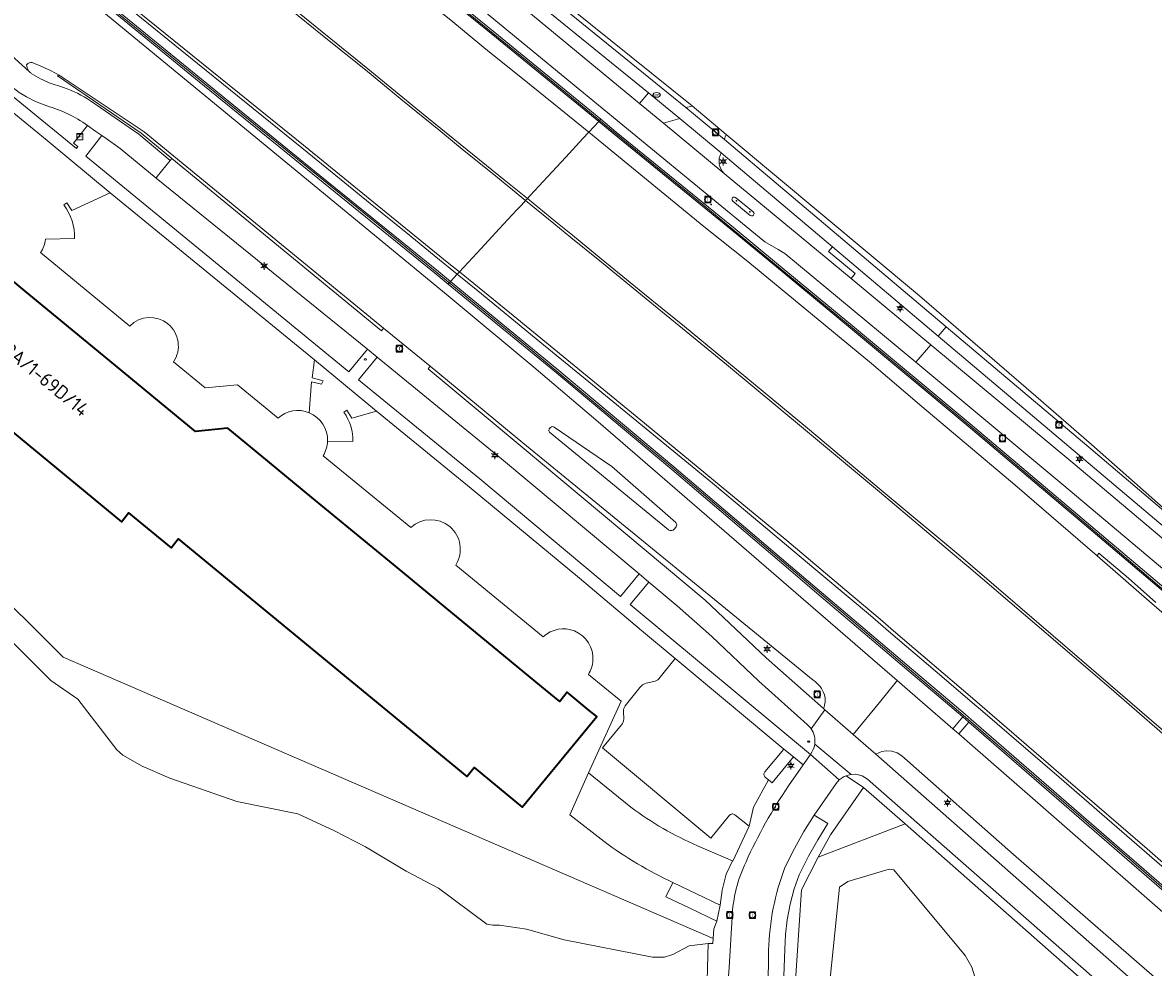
# Model space of a CAD drawing. Header units: metres. Extents: x 140853 to 145288, y 474558 to 480269.
# Tile 11 of 256: x 141622 to 141770, y 476072 to 476196. Entities that reach past the tile are written whole.
import ezdxf
from ezdxf.enums import TextEntityAlignment as Align

# ---------------------------------------------------------------- set-up
doc = ezdxf.new("R2010")
doc.units = ezdxf.units.M
doc.header["$MEASUREMENT"] = 0
for name, color, linetype, lineweight in [('B-WE-GR-BEPLANTING_CULTUUR_HEESTERS-G', 90, 'Continuous', 18), ('B-WE-GR-GRAS_KRUIDENRIJK-G', 80, 'Continuous', 18), ('B-WE-GR-GROENVOORZIENING-G', 80, 'Continuous', 18), ('B-WE-IE-TERREINAFSCHEIDING_KUNSTMATIG_HEKWERK-G', 20, 'IE-TERREINAFSCHEIDING-KUNSTMATIG', 18), ('B-WE-IE-TERREINAFSCHEIDING_KUNSTMATIG_MUUR-G', 90, 'IE-TERREINAFSCHEIDING-KUNSTMATIG-DICHT', 18), ('B-WE-KL-ET_LS_OV_LICHTMAST-S', 190, 'Continuous', 18), ('B-WE-KL-GAS_PUT-S', 30, 'Continuous', 18), ('B-WE-KL-WATER_BRANDLEIDING_PUT-S', 150, 'Continuous', 18), ('B-WE-KW-KUNSTWERK_GELUIDSWERING_SCHERM-G', 170, 'Continuous', 18), ('B-WE-OG-BEBOUWING-G', 7, 'Continuous', 35), ('B-WE-OG-BEBOUWING_HUISNUMMER-T18', 10, 'Continuous', 18), ('B-WE-OG-TERREIN_ERF-G', 7, 'Continuous', 18), ('B-WE-RI-GWA_RIOOLPUT-S', 30, 'Continuous', 18), ('B-WE-VH-VERHARDING_ASFALT-G', 252, 'Continuous', 18), ('B-WE-VH-VERHARDING_BETONSTRAATSTEEN-G', 252, 'Continuous', 18), ('B-WE-VH-VERHARDING_GESLOTEN-G', 7, 'Continuous', 18), ('B-WE-VH-VERHARDING_GRASBETONSTEEN-G', 70, 'Continuous', 18), ('B-WE-VH-VERHARDING_OPEN-G', 252, 'Continuous', 18), ('B-WE-VH-VERHARDING_STRAATBAKSTEEN-G', 252, 'Continuous', 18), ('B-WE-VH-VERHARDING_TEGEL-G', 252, 'Continuous', 18), ('B-WE-VW-VRI-S', 160, 'Continuous', 18), ('X-XX-XX-ALGEMEEN-S', 7, 'Continuous', 18)]:
    doc.layers.add(name, color=color, linetype=linetype, lineweight=lineweight)
doc.styles.add('NLCS-ISO', font='txt')
doc.linetypes.add('IE-TERREINAFSCHEIDING-KUNSTMATIG', pattern='A,4,[82,NLCS.shx,S=0.75,R=90,X=0,Y=0],4,-2', length=10)
doc.linetypes.add('IE-TERREINAFSCHEIDING-KUNSTMATIG-DICHT', pattern='A,8,-1,[82,NLCS.shx,S=0.75,R=90,X=0,Y=0],-1', length=10)

# ---------------------------------------------------------------- blocks, each defined once
blk = doc.blocks.new('SIE-WEG_AFVALBAK_TYPE_01')
for radius in [0.25, 0.156]:
    blk.add_circle((0, 0), radius)
blk = doc.blocks.new('SKL-VRI_TERREINKAST-SO')
at = {"lineweight": 18}
for points in [[(-2, 2), (2, 2), (2, 1.68), (-2, 1.68)], [(-2, 1.52), (2, 1.52), (2, -2), (-2, -2)]]:
    blk.add_lwpolyline(points, close=True, dxfattribs=at)
at = {"lineweight": 18, "style": 'NLCS-ISO'}
blk.add_text('vri', height=1.8, dxfattribs=at).set_placement((0, 0), align=Align.MIDDLE_CENTER)
blk = doc.blocks.new('B-SIE-WEG_LICHTMAST-SO')
at = {"ltscale": 0.1}
for p, q in [((-1.1, 0.63), (-2.19, 1.27)), ((0, 1.27), (0, 2.53)), ((1.1, 0.63), (2.19, 1.27)), ((-1.1, -0.63), (-2.19, -1.27)), ((0, -1.27), (0, -2.53)), ((1.1, -0.63), (2.19, -1.27))]:
    blk.add_line(p, q, dxfattribs=at)
at = {"flags": 128}
for points in [[(-1.16, 0.5), (1.16, 0.5)], [(-1.16, -0.5), (1.16, -0.5)]]:
    blk.add_lwpolyline(points, dxfattribs=at)
at = {"ltscale": 0.1}
blk.add_circle((0, 0), 1.27, dxfattribs=at)
at = {"style": 'NLCS-ISO'}
blk.add_attdef('TYPE', text='', height=1.8, dxfattribs=at).set_placement((0, 2.53), align=Align.BOTTOM_CENTER)
blk = doc.blocks.new('SIE-WEG_STRAATPOT_BRANDKRAAN-SO')
blk.add_ellipse((0, 0), major_axis=(-0.729, 0), ratio=0.685994)
at = {"style": 'NLCS-ISO'}
blk.add_text('BR', height=0.4, dxfattribs=at).set_placement((-0.3, -0.15))
blk = doc.blocks.new('SRI-PUT_INSPECTIE-SO')
at = {"lineweight": -3, "flags": 128}
blk.add_lwpolyline([(-2, -2), (2, -2), (2, 2), (-2, 2)], close=True, dxfattribs=at)
at = {"lineweight": -3, "ltscale": 1.5}
blk.add_circle((0, 0), 2, dxfattribs=at)
at = {"ltscale": 0.1, "style": 'NLCS-ISO'}
blk.add_text('I', height=2.5, dxfattribs=at).set_placement((0, -0.01), align=Align.MIDDLE_CENTER)
blk = doc.blocks.new('SKL-GAS_PUT-SO')
at = {"color": 0, "linetype": 'ByBlock', "lineweight": 18}
blk.add_ellipse((0, 0), major_axis=(2.5, 0), ratio=0.601255, dxfattribs=at)
at = {"color": 0, "linetype": 'ByBlock', "lineweight": 18, "style": 'NLCS-ISO'}
blk.add_text('gas', height=1.8, dxfattribs=at).set_placement((0.12, 0.3), align=Align.MIDDLE_CENTER)

msp = doc.modelspace()

# ---------------------------------------------------------------- linework, layer by layer
at = {"layer": 'B-WE-GR-BEPLANTING_CULTUUR_HEESTERS-G', "ltscale": 0.2, "flags": 128}
for points in [[(141630.608, 476182.599, 0.0882889), (141625.307, 476185.147), (141625.307, 476185.147), (141623.837, 476185.723), (141622.623, 476186.326), (141621.694, 476186.907), (141619.389, 476188.712), (141618.145, 476189.509), (141618.145, 476189.509, 0.1070244), (141616.426, 476190.117), (141616.426, 476190.117), (141616.316, 476190.129), (141616.206, 476190.139), (141629.164, 476179.594), (141629.171, 476179.602), (141629.377, 476179.848), (141628.797, 476180.299), (141630.608, 476182.599)], [(141704.101, 476122.861), (141701.652, 476119.929), (141725.232, 476100.313), (141725.232, 476100.313, 0.1294594), (141725.801, 476101.635), (141725.801, 476101.635, 0.1913469), (141725.327, 476103.684), (141725.327, 476103.684, 0.0647812), (141724.819, 476104.241), (141724.819, 476104.241), (141718.486, 476109.905), (141712.318, 476115.748), (141707.818, 476119.768), (141704.101, 476122.861)]]:
    msp.add_lwpolyline(points, format="xyb", close=True, dxfattribs=at)
for points in [[(141639.594, 476175.704), (141634.891, 476179.59), (141633.054, 476180.88), (141632.505, 476181.266), (141630.399, 476178.581), (141630.881, 476178.186), (141664.82, 476150.357), (141667.263, 476153.346), (141639.594, 476175.704)], [(141668.529, 476152.292), (141666.104, 476149.316), (141681.949, 476136.365), (141700.386, 476120.978), (141702.832, 476123.944), (141684.789, 476138.973), (141668.529, 476152.292)], [(141737.621, 476091.216), (141732.189, 476095.997), (141727.879, 476089.794), (141726.231, 476086.891), (141737.621, 476091.216)]]:
    msp.add_lwpolyline(points, close=True, dxfattribs=at)
at = {"layer": 'B-WE-GR-GRAS_KRUIDENRIJK-G', "ltscale": 0.2, "flags": 128}
for points in [[(141709.774, 476185.149), (141678.061, 476210.676), (141677.8, 476210.24), (141708.932, 476184.946), (141708.932, 476184.946, 0.043694), (141709.774, 476185.149)], [(141676.662, 476207.042), (141688.863, 476197.024), (141702.879, 476185.462), (141704.027, 476186.854), (141689.729, 476198.478), (141676.914, 476208.939), (141676.914, 476208.939, 0.2983529), (141676.662, 476207.042)], [(141713.991, 476180.739), (141743.012, 476156.24), (141761.694, 476140.491), (141780.444, 476124.613), (141762.017, 476140.873), (141754.739, 476147.193), (141739.528, 476160.313), (141714.224, 476181.435), (141714.224, 476181.435, 0.0297269), (141713.991, 476180.739)], [(141730.589, 476162.586), (141741.009, 476153.918), (141759.844, 476138.251), (141778.441, 476122.593), (141784.046, 476117.893), (141784.046, 476117.893, 0.0156529), (141788.905, 476115.665), (141788.905, 476115.665), (141779.519, 476123.341), (141741.964, 476155.025), (141728.107, 476166.725), (141727.624, 476166.087), (141731.081, 476163.241), (141730.589, 476162.586)]]:
    msp.add_lwpolyline(points, format="xyb", close=True, dxfattribs=at)
for points in [[(141676.258, 476163.144), (141660.748, 476175.692), (141645.258, 476188.306), (141631.082, 476199.913), (141630.521, 476199.268), (141660.04, 476174.981), (141678.08, 476160.085), (141689.042, 476150.975), (141697.448, 476143.843), (141736.598, 476109.972), (141743.889, 476103.665), (141745.205, 476105.223), (141737.558, 476111.681), (141726.095, 476121.417), (141722.349, 476124.599), (141707.08, 476137.579), (141691.739, 476150.435), (141677.831, 476161.853), (141676.258, 476163.144)], [(141746.352, 476072.471), (141745.499, 476073.989), (141736.138, 476085.213), (141735.562, 476085.31), (141730.15, 476083.677), (141729.06, 476082.941), (141727.807, 476070.994), (141730.245, 476071.136), (141730.487, 476068.305), (141725.134, 476067.758), (141725.218, 476066.528), (141737.368, 476067.934), (141743.234, 476068.797), (141743.357, 476067.734), (141747.096, 476068.239), (141746.954, 476070.5), (141746.352, 476072.471)]]:
    msp.add_lwpolyline(points, close=True, dxfattribs=at)
for points in [[(141618.707, 476117.049), (141625.827, 476110.002), (141629.379, 476107.543), (141634.46, 476100.922), (141635.232, 476100.227), (141637.784, 476098.76), (141641.379, 476097.19), (141650.151, 476094.162), (141658.161, 476092.558), (141662.971, 476090.328), (141667.018, 476088.204), (141672.335, 476085.056), (141676.571, 476082.826), (141682.872, 476078.102), (141683.691, 476077.957), (141684.545, 476077.986), (141688.098, 476077.468), (141693.009, 476076.066), (141704.552, 476073.777), (141706.122, 476073.812), (141707.223, 476074.119), (141709.369, 476075.289), (141711.854, 476075.58), (141712.473, 476075.568), (141712.518, 476076.229), (141627.431, 476113.044), (141583.698, 476156.555)], [(141711.615, 476067.574), (141711.854, 476075.58), (141711.854, 476075.58), (141709.369, 476075.289), (141707.223, 476074.119), (141706.122, 476073.812), (141704.552, 476073.777), (141693.009, 476076.066), (141688.098, 476077.468), (141684.545, 476077.986), (141683.691, 476077.957), (141682.872, 476078.102), (141676.571, 476082.826), (141672.335, 476085.056), (141667.018, 476088.204), (141662.971, 476090.328), (141658.161, 476092.558), (141650.151, 476094.162), (141641.379, 476097.19), (141637.784, 476098.76), (141635.232, 476100.227), (141634.46, 476100.922), (141629.379, 476107.543), (141625.827, 476110.002), (141618.707, 476117.049)], [(141776.174, 476078.387), (141761.063, 476091.454), (141745.983, 476104.545), (141745.983, 476104.545), (141744.648, 476103.008), (141746.467, 476101.434), (141754.652, 476094.277), (141821.886, 476035.484)], [(141852.096, 476000), (141751.827, 476087.24), (141737.182, 476100.136), (141736.579, 476100.509), (141735.887, 476100.73), (141735.162, 476100.776), (141734.587, 476100.683), (141734.175, 476100.54), (141733.788, 476100.338), (141733.788, 476100.338), (141767.564, 476070.611), (141820.468, 476024.6)], [(141817.325, 476021.602), (141764.418, 476067.63), (141737.621, 476091.216), (141726.231, 476086.891), (141724.074, 476082.589), (141723.156, 476068.734), (141727.854, 476069.121), (141727.807, 476070.994), (141729.06, 476082.941), (141730.15, 476083.677), (141735.562, 476085.31), (141736.138, 476085.213), (141745.499, 476073.989), (141746.352, 476072.471), (141746.954, 476070.5), (141747.096, 476068.239), (141753.471, 476069.449), (141757.328, 476043.662), (141753.622, 476043.108), (141754.927, 476034.381), (141770.375, 476036.944)]]:
    msp.add_lwpolyline(points, dxfattribs=at)
at = {"layer": 'B-WE-GR-GROENVOORZIENING-G', "ltscale": 0.2, "flags": 128}
for points in [[(141588.864, 476272.27), (141600.054, 476263.252), (141608.398, 476256.334), (141623.914, 476243.65), (141637.902, 476232.233), (141653.353, 476219.63), (141668.886, 476207.021), (141684.411, 476194.358), (141697.803, 476183.399), (141699.83, 476181.74), (141715.383, 476169.059), (141720.809, 476164.595), (141730.752, 476156.388), (141746.135, 476143.565), (141761.38, 476130.69), (141772.867, 476120.959)], [(141776.563, 476120.249), (141758.141, 476135.719), (141739.036, 476151.631), (141734.428, 476155.469), (141721.886, 476165.839), (141721.032, 476166.373), (141719.257, 476167.367), (141662.772, 476213.825), (141633.901, 476237.311), (141618.266, 476250), (141601.473, 476263.485), (141599.48, 476265.155), (141589.588, 476273.45)], [(141620.3, 476243.36), (141630.33, 476235.21), (141639.44, 476227.88), (141649.59, 476219.57), (141658.45, 476212.35), (141669.52, 476203.41), (141674.45, 476199.36), (141678.42, 476196.16), (141683.25, 476192.19), (141687.57, 476188.74), (141692.59, 476184.67), (141696.234, 476181.707), (141696.234, 476181.707), (141697.53, 476183.106), (141684.14, 476194.064), (141668.615, 476206.727), (141653.082, 476219.336), (141637.631, 476231.939), (141623.643, 476243.356), (141608.127, 476256.04)], [(141619.945, 476209.573), (141631.377, 476200.253), (141645.553, 476188.646), (141661.043, 476176.032), (141676.553, 476163.484), (141678.138, 476162.183), (141679.018, 476163.133), (141675.984, 476165.605), (141672.325, 476168.58), (141667.598, 476172.405), (141662.644, 476176.458), (141658.667, 476179.671), (141642.98, 476192.37), (141628.738, 476203.915), (141623.754, 476207.96), (141601.77, 476225.8)], [(141772.596, 476120.665), (141761.109, 476130.396), (141745.864, 476143.271), (141730.481, 476156.094), (141720.538, 476164.301), (141715.112, 476168.765), (141699.559, 476181.446), (141697.531, 476183.106), (141697.803, 476183.399), (141684.411, 476194.358), (141697.802, 476183.399), (141697.53, 476183.106), (141696.234, 476181.707), (141711.29, 476169.39), (141717.06, 476164.82), (141733.22, 476151.44), (141739.83, 476145.842), (141751.97, 476135.572), (141762.781, 476126.31), (141762.991, 476126.638), (141766.884, 476123.374), (141770.444, 476120.18)], [(141779.064, 476078.9), (141766.655, 476089.656), (141757.792, 476097.327), (141747.486, 476106.178), (141746.746, 476106.813), (141745.172, 476108.165), (141741.576, 476111.265), (141735.773, 476116.193), (141733.079, 476118.491), (141730.43, 476120.697), (141725.954, 476124.46), (141720.997, 476128.61), (141717.005, 476131.966), (141712.415, 476135.787), (141703.727, 476142.918), (141696.708, 476148.679), (141689.362, 476154.663), (141681.713, 476160.944), (141679.018, 476163.133), (141678.138, 476162.183), (141692.034, 476150.775), (141707.375, 476137.919), (141722.644, 476124.939), (141726.39, 476121.757), (141737.853, 476112.021), (141745.5, 476105.563), (141746.278, 476104.885), (141761.358, 476091.794), (141776.469, 476078.727)]]:
    msp.add_lwpolyline(points, dxfattribs=at)
at = {"layer": 'B-WE-IE-TERREINAFSCHEIDING_KUNSTMATIG_HEKWERK-G', "ltscale": 0.2, "flags": 128}
for points in [[(141709.774, 476185.149), (141678.061, 476210.676)], [(141780.444, 476124.613), (141762.017, 476140.873), (141754.739, 476147.193), (141739.528, 476160.313), (141714.224, 476181.435)]]:
    msp.add_lwpolyline(points, dxfattribs=at)
at = {"layer": 'B-WE-IE-TERREINAFSCHEIDING_KUNSTMATIG_MUUR-G', "ltscale": 0.2, "flags": 128}
for points in [[(141529.459, 476321.248), (141517.936, 476331.039), (141510.384, 476337.575), (141499.045, 476347.369), (141487.736, 476357.262), (141475.452, 476368.363), (141465.601, 476377.742), (141455.053, 476388.021), (141447.876, 476395.12), (141440.852, 476402.236), (141430.391, 476413.014), (141427, 476416.614), (141426.732, 476416.317), (141430.12, 476412.72), (141440.581, 476401.942), (141447.605, 476394.826), (141454.782, 476387.727), (141465.33, 476377.448), (141475.181, 476368.069), (141487.465, 476356.968), (141498.774, 476347.075), (141510.113, 476337.281), (141517.665, 476330.745), (141529.188, 476320.954), (141529.918, 476320.297), (141545.346, 476307.337), (141556.941, 476297.77), (141568.552, 476288.3), (141587.968, 476272.509), (141588.593, 476271.976), (141599.783, 476262.958), (141608.127, 476256.04), (141623.643, 476243.356), (141637.631, 476231.939), (141653.082, 476219.336), (141668.615, 476206.727), (141684.14, 476194.064), (141697.53, 476183.106), (141697.802, 476183.399), (141684.411, 476194.358), (141668.886, 476207.021), (141653.353, 476219.63), (141637.902, 476232.233), (141623.914, 476243.65), (141608.398, 476256.334), (141600.054, 476263.252), (141588.864, 476272.27), (141588.239, 476272.803), (141568.823, 476288.594), (141557.212, 476298.064), (141545.617, 476307.631), (141530.189, 476320.591), (141529.459, 476321.248)], [(141553.735, 476262.524), (141564.287, 476253.987), (141579.904, 476241.338), (141595.658, 476228.611), (141611.207, 476216.037), (141619.044, 476209.756), (141619.65, 476209.233), (141631.082, 476199.913), (141645.258, 476188.306), (141660.748, 476175.692), (141676.258, 476163.144), (141677.831, 476161.853), (141678.138, 476162.183), (141676.553, 476163.484), (141661.043, 476176.032), (141645.553, 476188.646), (141631.377, 476200.253), (141619.945, 476209.573), (141619.337, 476210.098), (141611.489, 476216.388), (141595.941, 476228.961), (141580.187, 476241.688), (141564.57, 476254.337), (141554.019, 476262.873), (141538.531, 476275.496), (141537.755, 476276.135), (141522.164, 476288.645), (141506.398, 476301.401), (141486.957, 476317.146), (141471.611, 476329.546), (141452.038, 476345.52), (141436.803, 476358.433), (141429.522, 476364.963), (141422.165, 476371.708), (141407.533, 476385.701), (141403.07, 476390.154), (141402.768, 476389.82), (141406.488, 476386.108), (141407.219, 476385.379), (141421.857, 476371.379), (141429.219, 476364.632), (141436.506, 476358.095), (141451.75, 476345.174), (141471.327, 476329.197), (141486.674, 476316.796), (141506.115, 476301.051), (141521.882, 476288.295), (141537.474, 476275.783), (141553.735, 476262.524)], [(141697.803, 476183.399), (141697.531, 476183.106), (141699.559, 476181.446), (141715.112, 476168.765), (141720.538, 476164.301), (141730.481, 476156.094), (141745.864, 476143.271), (141761.109, 476130.396), (141772.596, 476120.665), (141784.073, 476110.77), (141784.761, 476110.087), (141788.287, 476107.138), (141796.131, 476100.316), (141795.843, 476100.571), (141800.934, 476096.229), (141807.621, 476090.426), (141812.998, 476085.805), (141826.427, 476074.298), (141837.998, 476064.391), (141853.135, 476051.332), (141860.633, 476044.775), (141864.469, 476041.426), (141872.026, 476035.131), (141883.586, 476025.54), (141899.058, 476012.834), (141914.778, 475999.932), (141929.924, 475987.455), (141944.553, 475975.388), (141950.952, 475969.73), (141952.842, 475968.068), (141952.902, 475968.011), (141960.544, 475961.333), (141961.354, 475960.648), (141970.702, 475952.546), (141970.976, 475952.837), (141961.625, 475960.942), (141960.815, 475961.627), (141953.173, 475968.305), (141953.113, 475968.362), (141951.223, 475970.024), (141944.824, 475975.682), (141930.195, 475987.749), (141915.691, 475999.697), (141915.049, 476000.226), (141899.329, 476013.128), (141883.857, 476025.834), (141872.297, 476035.425), (141864.74, 476041.72), (141860.989, 476045.171), (141853.406, 476051.626), (141838.269, 476064.685), (141826.698, 476074.592), (141813.269, 476086.099), (141807.892, 476090.72), (141801.205, 476096.523), (141796.114, 476100.865), (141796.402, 476100.61), (141788.558, 476107.432), (141785.032, 476110.381), (141784.344, 476111.064), (141772.867, 476120.959), (141761.38, 476130.69), (141746.135, 476143.565), (141730.752, 476156.388), (141720.809, 476164.595), (141715.383, 476169.059), (141699.83, 476181.74), (141697.803, 476183.399)], [(141948.258, 475928.665), (141945.285, 475931.272), (141930.464, 475944.208), (141915.199, 475957.577), (141900.081, 475970.755), (141885.052, 475983.882), (141870.212, 475996.86), (141855.236, 476010.092), (141840.075, 476023.187), (141821.028, 476039.797), (141806.014, 476052.952), (141791.589, 476065.566), (141776.469, 476078.727), (141761.358, 476091.794), (141746.278, 476104.885), (141745.5, 476105.563), (141737.853, 476112.021), (141726.39, 476121.757), (141722.644, 476124.939), (141707.375, 476137.919), (141692.034, 476150.775), (141678.138, 476162.183), (141677.831, 476161.853), (141691.739, 476150.435), (141707.08, 476137.579), (141722.349, 476124.599), (141726.095, 476121.417), (141737.558, 476111.681), (141745.205, 476105.223), (141745.983, 476104.545), (141761.063, 476091.454), (141776.174, 476078.387), (141791.294, 476065.226), (141805.719, 476052.612), (141820.733, 476039.457), (141839.78, 476022.847), (141854.941, 476009.752), (141869.917, 475996.52), (141884.757, 475983.542), (141899.786, 475970.415), (141914.904, 475957.237), (141930.169, 475943.868), (141944.99, 475930.932), (141947.949, 475928.337), (141948.258, 475928.665)]]:
    msp.add_lwpolyline(points, close=True, dxfattribs=at)
at = {"layer": 'B-WE-KW-KUNSTWERK_GELUIDSWERING_SCHERM-G', "ltscale": 0.2, "flags": 128}
for points in [[(141772.693, 476120.74), (141761.288, 476130.47), (141745.996, 476143.374), (141730.65, 476156.177), (141719.066, 476165.729), (141711.298, 476172.106), (141703.559, 476178.399), (141688.108, 476191.037), (141672.582, 476203.712), (141657.079, 476216.302), (141641.537, 476228.954), (141627.628, 476240.316), (141612.124, 476253), (141604.416, 476259.297), (141600.544, 476262.469), (141596.68, 476265.635)], [(141627.678, 476202.963), (141649.177, 476185.421), (141668.666, 476169.632), (141688.002, 476153.815), (141707.195, 476137.802), (141726.153, 476121.672), (141745.217, 476105.463), (141765.13, 476088.288), (141783.972, 476071.891), (141802.255, 476055.948), (141821.14, 476039.436), (141839.937, 476023.107), (141858.76, 476006.681), (141877.544, 475990.223), (141896.362, 475973.732), (141915.19, 475957.323), (141934.035, 475940.859), (141949.103, 475927.64), (141964.144, 475914.454), (141982.915, 475897.994), (141986.679, 475894.668), (141993.646, 475887.515), (142006.734, 475872.381)]]:
    msp.add_lwpolyline(points, dxfattribs=at)
at = {"layer": 'B-WE-OG-BEBOUWING-G', "ltscale": 0.2, "flags": 128}
msp.add_lwpolyline([(141608.496, 476152.621), (141635.057, 476130.76), (141635.057, 476130.76), (141636.01, 476131.918), (141637.47, 476130.716), (141641.553, 476127.355), (141642.506, 476128.513), (141680.263, 476097.438), (141681.216, 476098.596), (141687.499, 476093.422), (141697.279, 476105.258), (141696.291, 476106.072), (141693.412, 476108.443), (141692.428, 476107.247), (141690.081, 476109.178), (141677.451, 476119.568), (141671.888, 476124.145), (141660.002, 476133.924), (141654.438, 476138.501), (141648.989, 476142.984), (141644.767, 476142.573), (141640.063, 476146.443), (141634.301, 476151.184), (141622.469, 476160.918), (141616.706, 476165.66)], dxfattribs=at)
at = {"layer": 'B-WE-OG-TERREIN_ERF-G', "ltscale": 0.2, "flags": 128}
for points in [[(141605.085, 476272.862), (141608.253, 476266.568), (141628.92, 476250), (141638.381, 476242.368), (141666.028, 476220.153), (141674.39, 476213.529), (141678.061, 476210.676), (141709.774, 476185.149), (141714.224, 476181.435), (141739.528, 476160.313), (141754.739, 476147.193), (141762.017, 476140.873), (141780.444, 476124.613)], [(141616.706, 476165.66), (141622.469, 476160.918), (141634.301, 476151.184), (141640.063, 476146.443), (141644.767, 476142.573), (141648.989, 476142.984), (141654.438, 476138.501), (141660.002, 476133.924), (141671.888, 476124.145), (141677.451, 476119.568), (141690.081, 476109.178), (141692.428, 476107.247), (141693.412, 476108.443), (141696.291, 476106.072), (141697.279, 476105.258), (141687.499, 476093.422), (141681.216, 476098.596), (141680.263, 476097.438), (141642.506, 476128.513), (141641.553, 476127.355), (141637.47, 476130.716), (141636.01, 476131.918), (141635.057, 476130.76), (141635.057, 476130.76), (141608.496, 476152.621)]]:
    msp.add_lwpolyline(points, dxfattribs=at)
msp.add_lwpolyline([(141583.698, 476156.555), (141627.431, 476113.044), (141712.518, 476076.229), (141712.604, 476077.499), (141712.97, 476078.492), (141709.363, 476080.224), (141709.363, 476080.224), (141706.331, 476081.68), (141707.228, 476083.568), (141707.228, 476083.568, -0.0476843), (141698.225, 476088.905), (141698.225, 476088.905), (141693.731, 476092.421), (141696.192, 476097.901), (141696.192, 476097.901), (141700.453, 476107.282), (141696.176, 476110.783), (141696.176, 476110.783, 0.1260686), (141696.775, 476112.614), (141696.775, 476112.614, 0.3243327), (141694.35, 476116.464), (141694.35, 476116.464, 0.2895259), (141690.278, 476115.717), (141690.278, 476115.717), (141678.825, 476125.095), (141678.825, 476125.095, 0.8751859), (141672.931, 476130), (141672.931, 476130), (141661.457, 476139.388), (141661.457, 476139.388, 0.1309473), (141662.039, 476141.299), (141662.039, 476141.299, 0.313866), (141659.633, 476145.02), (141659.633, 476145.02, 0.2893686), (141655.559, 476144.299), (141655.559, 476144.299), (141650.253, 476148.659), (141646.022, 476148.266), (141641.87, 476151.66), (141641.87, 476151.66, 0.913862), (141636.146, 476156.361), (141636.146, 476156.361), (141624.488, 476165.956), (141624.488, 476165.956, 0.1279191), (141625.121, 476167.715), (141625.121, 476167.715), (141628.93, 476167.788), (141628.93, 476167.788, 0.1697197), (141627.53, 476172.196), (141627.53, 476172.196), (141627.898, 476172.456), (141628.567, 476171.483), (141633.61, 476173.773), (141625.325, 476180.609), (141616.778, 476187.584)], format="xyb", dxfattribs=at)
for points in [[(141633.61, 476173.773), (141628.567, 476171.483), (141627.898, 476172.456), (141627.53, 476172.196), (141627.53, 476172.196, -0.1697197), (141628.93, 476167.788), (141628.93, 476167.788), (141625.121, 476167.715), (141625.121, 476167.715, -0.1279191), (141624.488, 476165.956), (141624.488, 476165.956), (141636.146, 476156.361), (141636.146, 476156.361, -0.913862), (141641.87, 476151.66), (141641.87, 476151.66), (141646.022, 476148.266), (141650.253, 476148.659), (141655.559, 476144.299), (141655.559, 476144.299, -0.2893686), (141659.633, 476145.02), (141659.633, 476145.02), (141659.932, 476149.076), (141661.233, 476148.754), (141661.455, 476149.196), (141660.029, 476149.559), (141660.331, 476151.924), (141633.61, 476173.773)], [(141660.331, 476151.924), (141660.029, 476149.559), (141661.455, 476149.196), (141661.233, 476148.754), (141659.932, 476149.076), (141659.633, 476145.02), (141659.633, 476145.02, -0.313866), (141662.039, 476141.299), (141662.039, 476141.299), (141665.342, 476141.239), (141665.342, 476141.239, 0.1686858), (141664.184, 476145.068), (141664.184, 476145.068), (141664.569, 476145.351), (141665.206, 476144.306), (141668.462, 476145.237), (141660.331, 476151.924)], [(141680.854, 476135.095), (141668.462, 476145.237), (141665.206, 476144.306), (141664.569, 476145.351), (141664.184, 476145.068), (141664.184, 476145.068, -0.1686858), (141665.342, 476141.239), (141665.342, 476141.239), (141662.039, 476141.299), (141662.039, 476141.299, -0.1309473), (141661.457, 476139.388), (141661.457, 476139.388), (141672.931, 476130), (141672.931, 476130, -0.8751859), (141678.825, 476125.095), (141678.825, 476125.095), (141690.278, 476115.717), (141690.278, 476115.717, -0.2895259), (141694.35, 476116.464), (141694.35, 476116.464, -0.3243327), (141696.775, 476112.614), (141696.775, 476112.614, -0.1260686), (141696.176, 476110.783), (141696.176, 476110.783), (141700.453, 476107.282), (141696.192, 476097.901), (141701.746, 476093.394), (141701.746, 476093.394, 0.0562843), (141710.454, 476088.352), (141710.454, 476088.352), (141715.044, 476086.381), (141715.065, 476086.372), (141717.202, 476090.932), (141715.338, 476092.401), (141715.338, 476092.401, 0.4354237), (141714.649, 476092.353), (141714.649, 476092.353), (141712.186, 476089.35), (141698.011, 476101.178), (141700.53, 476104.199), (141700.53, 476104.199, 0.2107763), (141700.798, 476104.94), (141700.798, 476104.94), (141700.755, 476105.944), (141700.755, 476105.944, -0.1591395), (141701.004, 476106.68), (141701.004, 476106.68), (141702.921, 476109.049), (141702.921, 476109.049, -0.1964093), (141703.755, 476109.641), (141703.755, 476109.641), (141704.742, 476109.841), (141704.742, 476109.841, 0.1599289), (141705.411, 476110.21), (141705.411, 476110.21), (141707.545, 476112.861), (141703.125, 476116.546), (141695.003, 476123.361), (141680.854, 476135.095)], [(141723.009, 476099.981), (141723.003, 476099.986), (141721.769, 476101.01), (141719.282, 476098.029), (141719.282, 476098.029, 0.4524022), (141719.353, 476097.306), (141719.353, 476097.306), (141719.76, 476096.978), (141720.243, 476096.589), (141723.009, 476099.981)]]:
    msp.add_lwpolyline(points, format="xyb", close=True, dxfattribs=at)
msp.add_lwpolyline([(141707.228, 476083.568), (141706.331, 476081.68), (141709.363, 476080.224), (141712.97, 476078.492), (141713.425, 476080.612), (141707.228, 476083.568)], close=True, dxfattribs=at)
at = {"layer": 'B-WE-VH-VERHARDING_ASFALT-G', "ltscale": 0.2, "flags": 128}
msp.add_lwpolyline([(141706.009, 476182.88), (141702.879, 476185.462), (141688.863, 476197.024), (141676.662, 476207.042), (141671.288, 476211.495), (141636.876, 476239.528), (141630.913, 476244.351), (141623.908, 476250), (141606.288, 476264.209), (141603.761, 476266.225), (141603.756, 476266.229), (141601.473, 476263.485), (141618.266, 476250), (141633.901, 476237.311), (141662.772, 476213.825), (141719.257, 476167.367), (141721.032, 476166.373), (141721.886, 476165.839), (141734.428, 476155.469), (141739.036, 476151.631), (141741.009, 476153.918), (141730.589, 476162.586), (141713.955, 476176.321), (141706.009, 476182.88)], close=True, dxfattribs=at)
for points in [[(141715.086, 476172.7, -1.0460271), (141715.444, 476173.165)], [(141717.726, 476171.312, -1.0744406), (141717.357, 476170.823)]]:
    msp.add_lwpolyline(points, format="xyb", dxfattribs=at)
for points in [[(141715.444, 476173.165), (141717.726, 476171.312)], [(141717.357, 476170.823), (141715.086, 476172.7)]]:
    msp.add_lwpolyline(points, dxfattribs=at)
msp.add_lwpolyline([(141805.027, 476096.546, -0.1014289), (141808.174, 476093.541), (141808.174, 476093.541), (141807.746, 476102.22), (141807.434, 476101.403), (141806.922, 476100.881), (141805.691, 476100.492), (141804.267, 476101.054), (141800.62, 476104.15), (141791.129, 476112.001), (141784.046, 476117.893), (141778.441, 476122.593), (141759.844, 476138.251), (141741.009, 476153.918), (141739.036, 476151.631), (141758.141, 476135.719), (141776.563, 476120.249), (141790.71, 476108.424), (141791.631, 476107.655), (141798.113, 476102.237), (141798.113, 476102.237, -0.0104806), (141800.225, 476099.959), (141800.225, 476099.959, 0.0909452), (141805.027, 476096.546)], format="xyb", close=True, dxfattribs=at)
at = {"layer": 'B-WE-VH-VERHARDING_BETONSTRAATSTEEN-G', "ltscale": 0.2, "flags": 128}
for points in [[(141626.812, 476189.215, 0.0367738), (141624.502, 476190.36), (141624.502, 476190.36), (141623.403, 476190.827), (141623.403, 476190.827, 0.3025388), (141622.657, 476190.527), (141622.657, 476190.527, 0.1190475), (141622.895, 476189.786), (141622.895, 476189.786, 0.0390031), (141623, 476189.641), (141623, 476189.641, 0.0790939), (141623.266, 476189.414), (141623.266, 476189.414, 0.0273231), (141624.486, 476188.703), (141624.486, 476188.703, 0.0272049), (141625.628, 476188.194), (141625.628, 476188.194), (141627.481, 476187.577), (141627.481, 476187.577, -0.0604902), (141631.029, 476185.812), (141631.029, 476185.812), (141637.352, 476181.437), (141641.45, 476178.032), (141641.663, 476178.28), (141637.657, 476181.571), (141626.696, 476189.07), (141626.812, 476189.215)], [(141714.224, 476181.435), (141709.774, 476185.149), (141709.774, 476185.149, -0.043694), (141708.932, 476184.946), (141708.932, 476184.946), (141713.991, 476180.739), (141713.991, 476180.739, -0.0297269), (141714.224, 476181.435)], [(141715.086, 476172.7), (141717.357, 476170.823), (141717.357, 476170.823, 1.0744406), (141717.726, 476171.312), (141717.726, 476171.312), (141715.444, 476173.165), (141715.444, 476173.165, 1.0460271), (141715.086, 476172.7)], [(141724.998, 476087.024), (141726.2, 476089.155), (141727.525, 476091.271), (141725.745, 476092.385), (141724.395, 476090.229), (141723.145, 476088.013), (141721.897, 476085.537), (141721.897, 476085.537, 0.0847105), (141719.771, 476074.698), (141719.771, 476074.698), (141719.718, 476069.586), (141721.119, 476069.572), (141721.119, 476069.572, 0.3294142), (141721.696, 476070.12), (141721.696, 476070.12), (141721.873, 476074.825), (141721.969, 476076.758), (141722.197, 476078.68), (141722.589, 476080.727), (141723.13, 476082.739), (141723.763, 476084.568), (141724.998, 476087.024)]]:
    msp.add_lwpolyline(points, format="xyb", close=True, dxfattribs=at)
at = {"layer": 'B-WE-VH-VERHARDING_GESLOTEN-G', "ltscale": 0.2, "flags": 128}
for points in [[(141534.122, 476280.665), (141552.361, 476265.879), (141566.498, 476254.419), (141581.041, 476242.621), (141601.77, 476225.8), (141623.754, 476207.96), (141628.738, 476203.915), (141642.98, 476192.37), (141658.667, 476179.671), (141662.644, 476176.458), (141667.598, 476172.405), (141672.325, 476168.58), (141675.984, 476165.605), (141679.018, 476163.133), (141679.296, 476163.432), (141679.296, 476163.432), (141677.923, 476164.553), (141666.639, 476173.68), (141658.902, 476180.016), (141629.927, 476203.453), (141581.276, 476242.965), (141567.313, 476254.25), (141552.508, 476266.189), (141534.32, 476280.932)], [(141629.927, 476203.453), (141658.902, 476180.016), (141666.639, 476173.68), (141677.923, 476164.553), (141679.296, 476163.432), (141682.129, 476166.49), (141684.511, 476169.06), (141686.774, 476171.501), (141687.402, 476172.178), (141687.944, 476172.762), (141687.944, 476172.762), (141683.567, 476176.341), (141679.94, 476179.28), (141676.587, 476182.028), (141671.79, 476185.91), (141666.996, 476189.852), (141662.041, 476193.826), (141656.31, 476198.482)], [(141656.31, 476198.482), (141662.041, 476193.826), (141666.996, 476189.852), (141671.79, 476185.91), (141676.587, 476182.028), (141679.94, 476179.28), (141683.567, 476176.341), (141687.944, 476172.762), (141688.193, 476173.031), (141688.193, 476173.031), (141685.14, 476175.5), (141681.22, 476178.68), (141675.02, 476183.69), (141667.31, 476189.99), (141662.25, 476194.11), (141656.51, 476198.79)], [(141656.51, 476198.79), (141662.25, 476194.11), (141667.31, 476189.99), (141675.02, 476183.69), (141681.22, 476178.68), (141685.14, 476175.5), (141688.193, 476173.031), (141688.561, 476173.428), (141690.837, 476175.884), (141693.229, 476178.465), (141695.46, 476180.872), (141696.234, 476181.707), (141692.59, 476184.67), (141687.57, 476188.74), (141683.25, 476192.19), (141678.42, 476196.16)], [(141774.06, 476116.5), (141769.929, 476120.046), (141762.781, 476126.31), (141751.97, 476135.572), (141739.83, 476145.842), (141733.22, 476151.44), (141717.06, 476164.82), (141711.29, 476169.39), (141696.234, 476181.707), (141695.46, 476180.872), (141693.229, 476178.465), (141690.837, 476175.884), (141688.561, 476173.428), (141688.193, 476173.031), (141691.9, 476169.99), (141694.1, 476168.23), (141697.87, 476165.14), (141704.47, 476159.76), (141708.75, 476156.3), (141714.5, 476151.53), (141724.84, 476143.01), (141734.49, 476134.9), (141744.39, 476126.66), (141746.15, 476125.14), (141755.12, 476117.46), (141764.53, 476109.39), (141774.94, 476100.39)], [(141774.94, 476100.39), (141764.53, 476109.39), (141755.12, 476117.46), (141746.15, 476125.14), (141744.39, 476126.66), (141734.49, 476134.9), (141724.84, 476143.01), (141714.5, 476151.53), (141708.75, 476156.3), (141704.47, 476159.76), (141697.87, 476165.14), (141694.1, 476168.23), (141691.9, 476169.99), (141688.193, 476173.031), (141688.193, 476173.031), (141687.944, 476172.762), (141691.651, 476169.769), (141693.874, 476167.952), (141697.654, 476164.881), (141704.228, 476159.518), (141708.497, 476156.039), (141714.263, 476151.304), (141724.602, 476142.725), (141734.273, 476134.666), (141744.113, 476126.379), (141745.981, 476124.809), (141754.93, 476117.178), (141764.289, 476109.138), (141774.628, 476100.169)], [(141774.628, 476100.169), (141764.289, 476109.138), (141754.93, 476117.178), (141745.981, 476124.809), (141744.113, 476126.379), (141734.273, 476134.666), (141724.602, 476142.725), (141714.263, 476151.304), (141708.497, 476156.039), (141704.228, 476159.518), (141697.654, 476164.881), (141693.874, 476167.952), (141691.651, 476169.769), (141687.944, 476172.762), (141687.402, 476172.178), (141686.774, 476171.501), (141684.511, 476169.06), (141682.129, 476166.49), (141679.296, 476163.432), (141679.296, 476163.432), (141686.35, 476157.73), (141703.54, 476143.67), (141714.55, 476134.52), (141722.14, 476128.28), (141729.73, 476121.89), (141734.35, 476118), (141736.12, 476116.47), (141746.46, 476107.67), (141758.98, 476096.86), (141769.29, 476087.95), (141779.26, 476079.26)], [(141779.26, 476079.26), (141769.29, 476087.95), (141758.98, 476096.86), (141746.46, 476107.67), (141736.12, 476116.47), (141734.35, 476118), (141729.73, 476121.89), (141722.14, 476128.28), (141714.55, 476134.52), (141703.54, 476143.67), (141686.35, 476157.73), (141679.296, 476163.432), (141679.018, 476163.133), (141681.713, 476160.944), (141689.362, 476154.663), (141696.708, 476148.679), (141703.727, 476142.918), (141712.415, 476135.787), (141717.005, 476131.966), (141720.997, 476128.61), (141725.954, 476124.46), (141730.43, 476120.697), (141733.079, 476118.491), (141735.773, 476116.193), (141741.576, 476111.265), (141745.172, 476108.165), (141746.746, 476106.813), (141747.486, 476106.178), (141757.792, 476097.327), (141766.655, 476089.656), (141779.064, 476078.9)], [(141770.444, 476120.18), (141766.884, 476123.374), (141762.991, 476126.638), (141762.781, 476126.31), (141762.781, 476126.31), (141769.929, 476120.046), (141774.06, 476116.5)], [(141821.886, 476035.484), (141754.652, 476094.277), (141746.467, 476101.434), (141744.648, 476103.008), (141743.889, 476103.665), (141736.598, 476109.972), (141736.478, 476109.825), (141734.264, 476107.11), (141730.835, 476102.907), (141733.788, 476100.338), (141734.175, 476100.54), (141734.587, 476100.683), (141735.162, 476100.776), (141735.887, 476100.73), (141736.579, 476100.509), (141737.182, 476100.136), (141751.827, 476087.24), (141852.096, 476000)]]:
    msp.add_lwpolyline(points, dxfattribs=at)
for points in [[(141597.263, 476212.933), (141623, 476189.641), (141623, 476189.641, -0.0390031), (141622.895, 476189.786), (141622.895, 476189.786, -0.1190475), (141622.657, 476190.527), (141622.657, 476190.527, -0.3025388), (141623.403, 476190.827), (141623.403, 476190.827), (141624.502, 476190.36), (141624.502, 476190.36, -0.0367738), (141626.812, 476189.215), (141626.812, 476189.215, -0.0150738), (141627.716, 476188.645), (141627.716, 476188.645), (141638.026, 476181.776), (141669.375, 476156.075), (141675.454, 476151.107), (141687.596, 476141.079), (141687.596, 476141.079), (141725.614, 476110.03), (141725.614, 476110.03, -0.163329), (141727.081, 476108.124), (141727.081, 476108.124, -0.1777598), (141726.933, 476106.301), (141726.933, 476106.301), (141727.121, 476106.137), (141730.835, 476102.907), (141734.264, 476107.11), (141736.478, 476109.825), (141736.598, 476109.972), (141697.448, 476143.843), (141689.042, 476150.975), (141678.08, 476160.085), (141660.04, 476174.981), (141630.521, 476199.268)], [(141719.718, 476069.586), (141719.771, 476074.698), (141719.771, 476074.698, -0.0847105), (141721.897, 476085.537), (141721.897, 476085.537), (141723.145, 476088.013), (141724.395, 476090.229), (141725.745, 476092.385), (141728.599, 476096.498), (141729.019, 476096.995), (141725.232, 476100.313), (141724.289, 476098.954), (141722.368, 476096.186), (141722.368, 476096.186, 0.0445087), (141716.812, 476086.259), (141716.812, 476086.259, 0.1004712), (141714.975, 476079.022), (141714.975, 476079.022), (141714.604, 476072.425)], [(141714.604, 476072.425, 0.0092897), (141714.31, 476067.902)]]:
    msp.add_lwpolyline(points, format="xyb", dxfattribs=at)
for points in [[(141691.057, 476142.915), (141691.02, 476142.627), (141691.082, 476142.462), (141706.676, 476129.714), (141706.839, 476129.624), (141707.085, 476129.6), (141707.262, 476129.657), (141707.409, 476129.77), (141707.645, 476130.083), (141707.732, 476130.352), (141707.609, 476130.666), (141699.247, 476137.992), (141691.705, 476143.146), (141691.535, 476143.193), (141691.36, 476143.175), (141691.203, 476143.096), (141691.057, 476142.915)], [(141691.057, 476142.915), (141691.203, 476143.096), (141691.36, 476143.175), (141691.535, 476143.193), (141691.705, 476143.146), (141699.247, 476137.992), (141707.609, 476130.666), (141707.732, 476130.352), (141707.645, 476130.083), (141707.409, 476129.77), (141707.262, 476129.657), (141707.085, 476129.6), (141706.839, 476129.624), (141706.676, 476129.714), (141691.082, 476142.462), (141691.02, 476142.627), (141691.057, 476142.915)]]:
    msp.add_lwpolyline(points, close=True, dxfattribs=at)
at = {"layer": 'B-WE-VH-VERHARDING_GRASBETONSTEEN-G', "ltscale": 0.2, "flags": 128}
msp.add_lwpolyline([(141708.146, 476183.506), (141704.027, 476186.854), (141702.879, 476185.462), (141706.009, 476182.88), (141708.146, 476183.506)], close=True, dxfattribs=at)
msp.add_lwpolyline([(141713.955, 476176.321), (141730.589, 476162.586), (141731.081, 476163.241), (141727.624, 476166.087), (141728.107, 476166.725), (141713.567, 476179.004), (141713.567, 476179.004, 0.3481141), (141713.955, 476176.321)], format="xyb", close=True, dxfattribs=at)
at = {"layer": 'B-WE-VH-VERHARDING_OPEN-G', "ltscale": 0.2, "flags": 128}
for points in [[(141621.694, 476186.907), (141622.623, 476186.326), (141623.837, 476185.723), (141625.307, 476185.147), (141625.307, 476185.147, -0.0882889), (141630.608, 476182.599), (141630.608, 476182.599), (141631.714, 476181.822), (141632.505, 476181.266), (141633.054, 476180.88), (141634.891, 476179.59), (141639.594, 476175.704), (141639.754, 476175.905), (141639.754, 476175.905), (141641.45, 476178.032), (141637.352, 476181.437), (141631.029, 476185.812), (141631.029, 476185.812, 0.0604902), (141627.481, 476187.577), (141627.481, 476187.577), (141625.628, 476188.194), (141625.628, 476188.194, -0.0272049), (141624.486, 476188.703), (141624.486, 476188.703, -0.0273231), (141623.266, 476189.414), (141623.266, 476189.414, -0.0790939), (141623, 476189.641), (141623, 476189.641), (141597.263, 476212.933)], [(141820.468, 476024.6), (141767.564, 476070.611), (141767.564, 476070.611), (141733.788, 476100.338), (141730.835, 476102.907), (141727.121, 476106.137), (141725.327, 476103.684), (141725.327, 476103.684, -0.1913469), (141725.801, 476101.635), (141725.801, 476101.635), (141730.577, 476097.698), (141731.167, 476097.722), (141731.996, 476097.524), (141732.728, 476097.087), (141765.651, 476068.163), (141818.383, 476022.246)]]:
    msp.add_lwpolyline(points, format="xyb", dxfattribs=at)
for points in [[(141638.026, 476181.776), (141627.716, 476188.645), (141627.716, 476188.645, 0.0150738), (141626.812, 476189.215), (141626.812, 476189.215), (141626.696, 476189.07), (141637.657, 476181.571), (141641.663, 476178.28), (141669.112, 476155.729), (141669.375, 476156.075), (141638.026, 476181.776)], [(141639.594, 476175.704), (141667.263, 476153.346), (141668.529, 476152.292), (141684.789, 476138.973), (141702.832, 476123.944), (141704.101, 476122.861), (141704.101, 476122.861), (141707.818, 476119.768), (141712.318, 476115.748), (141718.486, 476109.905), (141724.819, 476104.241), (141724.819, 476104.241, -0.0647812), (141725.327, 476103.684), (141725.327, 476103.684), (141727.121, 476106.137), (141726.933, 476106.301), (141719.454, 476112.949), (141711.446, 476120.488), (141687.232, 476140.73), (141675.191, 476150.762), (141675.454, 476151.107), (141669.375, 476156.075), (141669.112, 476155.729), (141641.663, 476178.28), (141641.45, 476178.032), (141639.754, 476175.905), (141639.594, 476175.704)], [(141687.596, 476141.079), (141675.454, 476151.107), (141675.191, 476150.762), (141687.232, 476140.73), (141711.446, 476120.488), (141719.454, 476112.949), (141726.933, 476106.301), (141726.933, 476106.301, 0.1777598), (141727.081, 476108.124), (141727.081, 476108.124, 0.163329), (141725.614, 476110.03), (141725.614, 476110.03), (141687.596, 476141.079)], [(141707.545, 476112.861), (141705.411, 476110.21), (141705.411, 476110.21, -0.1599289), (141704.742, 476109.841), (141704.742, 476109.841), (141703.755, 476109.641), (141703.755, 476109.641, 0.1964093), (141702.921, 476109.049), (141702.921, 476109.049), (141701.004, 476106.68), (141701.004, 476106.68, 0.1591395), (141700.755, 476105.944), (141700.755, 476105.944), (141700.798, 476104.94), (141700.798, 476104.94, -0.2107763), (141700.53, 476104.199), (141700.53, 476104.199), (141698.011, 476101.178), (141712.186, 476089.35), (141714.649, 476092.353), (141714.649, 476092.353, -0.4354237), (141715.338, 476092.401), (141715.338, 476092.401), (141717.202, 476090.932), (141717.782, 476093.425), (141719.76, 476096.978), (141719.353, 476097.306), (141719.353, 476097.306, -0.4524022), (141719.282, 476098.029), (141719.282, 476098.029), (141721.769, 476101.01), (141707.545, 476112.861)], [(141725.232, 476100.313), (141729.019, 476096.995), (141729.66, 476097.429), (141729.913, 476097.512), (141730.47, 476097.694), (141730.577, 476097.698), (141725.801, 476101.635), (141725.801, 476101.635, -0.1294594), (141725.232, 476100.313)], [(141696.192, 476097.901), (141693.731, 476092.421), (141698.225, 476088.905), (141698.225, 476088.905, 0.0476843), (141707.228, 476083.568), (141707.228, 476083.568), (141713.425, 476080.612), (141713.667, 476082.553), (141714.226, 476084.657), (141715.044, 476086.381), (141710.454, 476088.352), (141710.454, 476088.352, -0.0562843), (141701.746, 476093.394), (141701.746, 476093.394), (141696.192, 476097.901)]]:
    msp.add_lwpolyline(points, format="xyb", close=True, dxfattribs=at)
msp.add_lwpolyline([(141745.983, 476104.545), (141745.205, 476105.223), (141743.889, 476103.665), (141744.648, 476103.008), (141745.983, 476104.545)], close=True, dxfattribs=at)
for points in [[(141723.156, 476068.734), (141724.074, 476082.589), (141726.231, 476086.891), (141727.879, 476089.794), (141732.189, 476095.997), (141729.913, 476097.512), (141729.66, 476097.429), (141729.019, 476096.995), (141728.599, 476096.498), (141725.745, 476092.385), (141727.525, 476091.271), (141726.2, 476089.155), (141724.998, 476087.024), (141723.763, 476084.568), (141723.13, 476082.739), (141722.589, 476080.727), (141722.197, 476078.68), (141721.969, 476076.758), (141721.873, 476074.825), (141721.696, 476070.12)], [(141818.383, 476022.246), (141765.651, 476068.163), (141765.651, 476068.163), (141732.728, 476097.087), (141731.996, 476097.524), (141731.167, 476097.722), (141730.577, 476097.698), (141730.47, 476097.694), (141729.913, 476097.512), (141732.189, 476095.997), (141737.621, 476091.216), (141764.418, 476067.63), (141817.325, 476021.602)]]:
    msp.add_lwpolyline(points, dxfattribs=at)
at = {"layer": 'B-WE-VH-VERHARDING_STRAATBAKSTEEN-G', "ltscale": 0.2, "flags": 128}
msp.add_lwpolyline([(141706.009, 476182.88), (141713.955, 476176.321), (141713.955, 476176.321, -0.3481141), (141713.567, 476179.004), (141713.567, 476179.004), (141708.146, 476183.506), (141706.009, 476182.88)], format="xyb", close=True, dxfattribs=at)
at = {"layer": 'B-WE-VH-VERHARDING_TEGEL-G', "ltscale": 0.2, "flags": 128}
for points in [[(141607.135, 476265.404), (141626.31, 476250), (141632.972, 476244.648), (141636.767, 476241.564), (141673.06, 476212.075), (141676.914, 476208.939), (141689.729, 476198.478), (141704.027, 476186.854), (141704.027, 476186.854), (141708.146, 476183.506), (141713.567, 476179.004), (141728.107, 476166.725), (141741.964, 476155.025), (141743.012, 476156.24), (141713.991, 476180.739), (141708.932, 476184.946), (141677.8, 476210.24), (141674.146, 476213.252), (141638.381, 476242.368), (141628.92, 476250), (141608.253, 476266.568)], [(141616.778, 476187.584), (141625.325, 476180.609), (141633.61, 476173.773), (141660.331, 476151.924), (141668.462, 476145.237), (141680.854, 476135.095), (141695.003, 476123.361), (141703.125, 476116.546), (141707.545, 476112.861), (141721.769, 476101.01), (141723.003, 476099.986), (141723.009, 476099.981), (141724.289, 476098.954), (141725.232, 476100.313), (141701.652, 476119.929), (141704.101, 476122.861), (141702.832, 476123.944), (141700.386, 476120.978), (141681.949, 476136.365), (141666.104, 476149.316), (141668.529, 476152.292), (141667.263, 476153.346), (141664.82, 476150.357), (141630.881, 476178.186), (141630.881, 476178.186), (141630.399, 476178.581), (141632.505, 476181.266), (141631.714, 476181.822), (141630.608, 476182.599), (141628.797, 476180.299), (141629.377, 476179.848), (141629.171, 476179.602), (141629.164, 476179.594), (141616.206, 476190.139)]]:
    msp.add_lwpolyline(points, dxfattribs=at)
msp.add_lwpolyline([(141779.519, 476123.341), (141788.905, 476115.665), (141792.639, 476114.603), (141780.444, 476124.613), (141761.694, 476140.491), (141743.012, 476156.24), (141741.964, 476155.025), (141779.519, 476123.341)], close=True, dxfattribs=at)
for points in [[(141714.604, 476072.425), (141714.975, 476079.022), (141714.975, 476079.022, -0.1004712), (141716.812, 476086.259), (141716.812, 476086.259, -0.0445087), (141722.368, 476096.186), (141722.368, 476096.186), (141724.289, 476098.954), (141723.009, 476099.981), (141720.243, 476096.589), (141719.76, 476096.978), (141717.782, 476093.425), (141717.202, 476090.932), (141715.065, 476086.372), (141715.044, 476086.381), (141714.226, 476084.657), (141713.667, 476082.553), (141713.425, 476080.612), (141712.97, 476078.492), (141712.604, 476077.499), (141712.518, 476076.229), (141712.473, 476075.568), (141711.854, 476075.58), (141711.615, 476067.574)], [(141714.31, 476067.902, -0.0092897), (141714.604, 476072.425)]]:
    msp.add_lwpolyline(points, format="xyb", dxfattribs=at)

# ---------------------------------------------------------------- block references
at = {"layer": 'B-WE-KL-ET_LS_OV_LICHTMAST-S', "xscale": 0.2, "yscale": 0.2, "zscale": 0.2}
for p in [(141713.829, 476177.885), (141653.757, 476164.225), (141736.963, 476158.665), (141683.932, 476139.44), (141760.435, 476138.973), (141719.564, 476114.094), (141722.678, 476098.838), (141743.166, 476093.998)]:
    msp.add_blockref('B-SIE-WEG_LICHTMAST-SO', p, dxfattribs=at)
at = {"layer": 'B-WE-KL-GAS_PUT-S', "xscale": 0.2, "yscale": 0.2, "zscale": 0.2}
msp.add_blockref('SKL-GAS_PUT-SO', (141705.105, 476186.589), dxfattribs=at)
at = {"layer": 'B-WE-KL-WATER_BRANDLEIDING_PUT-S', "xscale": 0.2, "yscale": 0.2, "zscale": 0.2}
for p in [(141667, 476152), (141725, 476102)]:
    msp.add_blockref('SIE-WEG_STRAATPOT_BRANDKRAAN-SO', p, dxfattribs=at)
at = {"layer": 'B-WE-RI-GWA_RIOOLPUT-S', "xscale": 0.2, "yscale": 0.2, "zscale": 0.2}
for p in [(141712.822, 476181.704), (141711.822, 476172.9), (141671.44, 476153.39), (141757.775, 476143.427), (141750.376, 476141.666), (141726.13, 476108.18), (141720.696, 476093.472), (141714.682, 476079.314), (141717.65, 476079.29)]:
    msp.add_blockref('SRI-PUT_INSPECTIE-SO', p, dxfattribs=at)
at = {"layer": 'B-WE-VW-VRI-S', "xscale": 0.2, "yscale": 0.2, "zscale": 0.2}
msp.add_blockref('SKL-VRI_TERREINKAST-SO', (141629.619, 476181.137), dxfattribs=at)
at = {"layer": 'X-XX-XX-ALGEMEEN-S', "xscale": 0.2, "yscale": 0.2, "zscale": 0.2}
for p in [(141712.256, 476172.246), (141715.57, 476172.732), (141717.317, 476171.296)]:
    msp.add_blockref('SIE-WEG_AFVALBAK_TYPE_01', p, dxfattribs=at)

# ---------------------------------------------------------------- texts
at = {"layer": 'B-WE-OG-BEBOUWING_HUISNUMMER-T18', "style": 'NLCS-ISO'}
msp.add_text('69A/1-69D/14', height=1.8, rotation=320.7, dxfattribs=at).set_placement((141624.751, 476149.736), align=Align.MIDDLE_CENTER)

doc.saveas('drawing.dxf')
